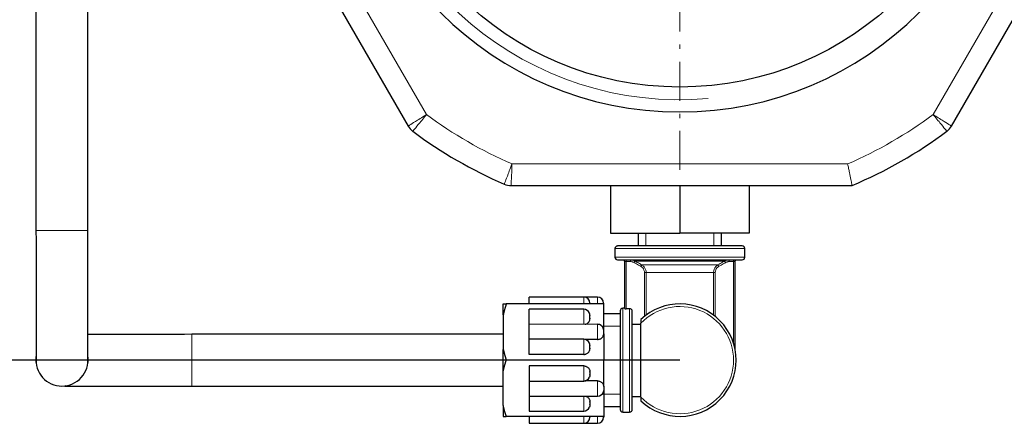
# Model space of a CAD drawing. Header units: millimetres. Extents: x 18 to 610, y -123 to 280.
# Tile 3 of 87: x 97 to 211, y 47 to 93. Entities that reach past the tile are written whole.
import ezdxf

# ---------------------------------------------------------------- set-up
doc = ezdxf.new("R2010")
doc.units = ezdxf.units.MM
doc.linetypes.add('CENTER', pattern=[8, 4.5, -1.5, 0.5, -1.5])
doc.linetypes.add('SOLID', pattern=[0])
doc.styles.add('Arial', font='Arial.ttf', dxfattribs={"height": 5})
doc.dimstyles.get("Standard").update_dxf_attribs({"dimtxt": 5, "dimasz": 5, "dimexe": 0.18, "dimexo": 0.0625, "dimgap": 0.09, "dimtad": 0, "dimtih": 1, "dimtoh": 1, "dimdec": 4, "dimzin": 0, "dimdsep": 46, "dimtxsty": 'Arial', "dimcen": 0.09, "dimadec": 0, "dimazin": 0, "dimtfac": 1, "dimtdec": 4, "dimtofl": 0, "dimtmove": 0, "dimatfit": 3, "dimfxl": 0, "dimtolj": 1, "dimtzin": 0, "dimarcsym": 0})

# ---------------------------------------------------------------- blocks, each defined once
blk = doc.blocks.new('*D12')
at = {"color": 0, "lineweight": -2}
for p, q in [((161.4, 270.39), (53.87, 270.39)), ((55.27, 59.09), (55.27, 265.39)), ((173.4, 54.09), (53.87, 54.09))]:
    blk.add_line(p, q, dxfattribs=at)
at = {"color": 0}
for points in [[(56.1, 265.39), (54.43, 265.39), (55.27, 270.39)], [(54.43, 59.09), (56.1, 59.09), (55.27, 54.09)]]:
    blk.add_solid(points, dxfattribs=at)
at = {"layer": 'Defpoints', "color": 0}
for p in [(55.27, 270.39), (161.4, 270.39), (173.4, 54.09)]:
    blk.add_point(p, dxfattribs=at)
at = {"color": 0, "lineweight": 9, "insert": (50.21, 162.24), "char_height": 5, "attachment_point": 5, "rotation": 90, "style": 'Arial'}
blk.add_mtext('\\A1;216.3', dxfattribs=at)
blk = doc.blocks.new('BlockOfCenters_4', base_point=(173.4, 121.79))
at = {"color": 6, "linetype": 'CENTER', "lineweight": 9}
for points in [[(173.4, 168.59), (173.4, 74.99)], [(220.2, 121.79), (126.6, 121.79)]]:
    blk.add_lwpolyline(points, dxfattribs=at)
blk = doc.blocks.new('BlockOfViews_6')
at = {"linetype": 'SOLID', "lineweight": 30}
for p, q in [((99, 206.39, 119.44), (99, 69.09, 119.48)), ((105, 69.09, 119.48), (105, 206.39, 119.48)), ((122.51, 114.92, 99.23), (142.01, 81.15, 99.23)), ((204.79, 81.15, 99.23), (224.28, 114.92, 99.23)), ((153.9, 74.29, 99.23), (193.3, 74.29, 99.23)), ((165.4, 74.29, 40.09), (165.4, 68.79, 40.09)), ((173.4, 74.29, 44.71), (173.4, 68.79, 44.71)), ((181.4, 74.29, 40.09), (181.4, 68.79, 40.09)), ((99, 69.09, 119.48), (99.01, 67.93, 119.71)), ((104.98, 67.93, 119.71), (105, 69.09, 119.48)), ((165.4, 68.79, 40.09), (173.4, 68.79, 44.71)), ((168.6, 68.79, 35.48), (168.6, 67.29, 35.48)), ((181.4, 68.79, 40.09), (173.4, 68.79, 44.71)), ((178.2, 67.29, 35.48), (178.2, 68.79, 35.48)), ((165.9, 66.99, 35.48), (165.9, 65.99, 35.48)), ((180.9, 65.99, 35.48), (180.9, 66.99, 35.48)), ((166.8, 65.69, 36.06), (166.85, 65.68, 36.08)), ((166.85, 65.68, 36.08), (166.93, 65.64, 36.07)), ((166.93, 65.64, 36.07), (166.98, 65.57, 36.06)), ((166.98, 65.57, 36.06), (167, 65.49, 36.04)), ((167, 65.49, 36.03), (167, 60.06, 36.03)), ((179.79, 65.49, 36.06), (179.81, 65.57, 36.06)), ((179.8, 55.22, 36.03), (179.8, 65.49, 36.03)), ((179.81, 65.57, 36.06), (179.87, 65.64, 36.07)), ((179.87, 65.64, 36.07), (179.95, 65.68, 36.08)), ((179.95, 65.68, 36.08), (180, 65.69, 36.06)), ((164.6, 60.59, 39.23), (153.35, 60.59, 39.23)), ((162.3, 61.39, 37.48), (156, 61.39, 37.48)), ((163.9, 61.39, 35.47), (162.3, 61.39, 35.47)), ((164.6, 57.53, 40.99), (164.6, 60.59, 39.23)), ((153, 59.34, 39.95), (153, 55.33, 42.26)), ((162.3, 59.97, 39.95), (156, 59.97, 39.88)), ((163, 59.26, 39.99), (163, 59.21, 40.02)), ((166.5, 59.44, 35.48), (164.6, 59.43, 35.53)), ((167, 60.09, 35.48), (166.8, 60.09, 35.48)), ((167.6, 60.04, 36.23), (167.2, 60.04, 36.23)), ((167.9, 59.72, 36.23), (167.9, 59.74, 36.23)), ((163.9, 58.24, 40.95), (156, 58.23, 40.88)), ((163, 58.95, 40.17), (163, 58.87, 40.22)), ((168.9, 58.22, 36.23), (167.9, 58.22, 36.23)), ((168.9, 49.82, 40.08), (168.9, 58.35, 40.08)), ((117, 57.08, 35.39), (116.16, 57.07, 35.78)), ((153, 57.08, 35.59), (117, 57.08, 35.54)), ((164.6, 57.14, 41.22), (164.6, 54.09, 42.98)), ((162.3, 56.5, 41.95), (156, 56.5, 41.88)), ((163.9, 56.49, 41.59), (162.42, 56.49, 41.59)), ((163, 55.8, 41.99), (163, 55.74, 42.02)), ((162.3, 54.76, 42.59), (156, 54.76, 42.59)), ((163, 55.48, 42.17), (163, 55.41, 42.22)), ((99.01, 54.39, 105.31), (99.03, 54.52, 104.48)), ((104.96, 54.54, 104.48), (104.98, 54.39, 105.31)), ((164.6, 54.09, 42.98), (153.35, 54.09, 42.98)), ((164.6, 51.03, 41.22), (164.6, 54.09, 42.98)), ((153, 48.83, 39.95), (153, 52.84, 42.26)), ((162.3, 53.42, 42.59), (156, 53.42, 42.59)), ((163, 52.69, 42.17), (163, 52.76, 42.22)), ((163, 52.37, 41.99), (163, 52.43, 42.02)), ((156, 51.67, 41.88), (162.3, 51.67, 41.95)), ((163.9, 51.68, 41.59), (162.42, 51.68, 41.59)), ((102.44, 51.12, 50.48), (102.32, 51.1, 49.36)), ((116.13, 51.1, 35.22), (117, 51.09, 35.48)), ((117, 51.09, 35.48), (153, 51.09, 35.48)), ((164.6, 50.64, 40.99), (164.6, 47.59, 39.23)), ((156, 49.94, 40.88), (163.9, 49.94, 40.95)), ((163, 49.22, 40.17), (163, 49.3, 40.22)), ((163, 48.91, 39.99), (163, 48.97, 40.02)), ((167.9, 49.89, 35.48), (168.9, 49.89, 35.48)), ((156, 48.2, 39.88), (162.3, 48.2, 39.95)), ((164.6, 48.74, 35.48), (166.5, 48.74, 35.48)), ((166.8, 48.09, 35.48), (167.6, 48.09, 35.48)), ((164.6, 47.59, 39.23), (153.35, 47.59, 39.23)), ((156, 46.79, 37.48), (162.3, 46.79, 37.48)), ((162.3, 46.79, 35.47), (163.9, 46.79, 35.47))]:
    blk.add_line(p, q, dxfattribs=at)
at = {"color": 196, "linetype": 'SOLID', "lineweight": 9}
for p, q in [((144.12, 82.49, 101.73), (124.73, 116.08, 101.73)), ((222.06, 116.08, 101.73), (202.67, 82.49, 101.73)), ((192.79, 76.79, 101.73), (154.01, 76.79, 101.73)), ((167.2, 60.04, 36.23), (167.2, 65.49, 36.23)), ((167.2, 65.49, 36.23), (167.71, 65.49, 36.23)), ((179.09, 65.49, 36.23), (179.6, 65.49, 36.23)), ((179.6, 65.49, 36.23), (179.6, 56.04, 36.23)), ((169.31, 64.24, 36.23), (169.31, 59.14, 36.23)), ((169.5, 59.29, 36.38), (169.5, 64.24, 36.38)), ((177.29, 64.24, 36.38), (177.29, 59.29, 36.38)), ((177.49, 59.14, 36.23), (177.49, 64.24, 36.23))]:
    blk.add_line(p, q, dxfattribs=at)
at = {"linetype": 'SOLID', "lineweight": 9}
for p, q in [((166.82, 83.35, -55.5), (166.82, 83.37, -55.5)), ((166.82, 83.35, 40.5), (166.82, 83.37, 40.5)), ((179.98, 83.35, -55.5), (179.98, 83.37, -55.5)), ((179.98, 83.35, 40.5), (179.98, 83.37, 40.5)), ((169.46, 68.79, 40.37), (169.46, 67.29, 40.37)), ((177.34, 68.79, 40.37), (177.34, 67.29, 40.37)), ((164.39, 58.02, 40.92), (166.5, 58.02, 40.92)), ((164.39, 50.15, 40.92), (166.5, 50.15, 40.92))]:
    blk.add_line(p, q, dxfattribs=at)
at = {"linetype": 'SOLID', "lineweight": 30}
for points in [[(99.01, 67.93, 119.71), (99.01, 66.78, 119.58), (99.01, 65.65, 119.36), (99.01, 64.53, 119.06), (99.01, 63.44, 118.67), (99.01, 62.38, 118.2), (99.01, 61.36, 117.66), (99.01, 60.39, 117.03), (99.01, 59.46, 116.34), (99.01, 58.59, 115.58), (99.01, 57.78, 114.75), (99.01, 57.04, 113.87), (99.01, 56.36, 112.93), (99.01, 55.76, 111.95), (99.01, 55.23, 110.92), (99.01, 54.79, 109.85), (99.01, 54.42, 108.75), (99.01, 54.14, 107.63), (99.01, 53.94, 106.49), (99.01, 53.83, 105.34), (99.01, 54.39, 105.31)], [(104.98, 54.39, 105.31), (104.98, 53.83, 105.34), (104.98, 53.94, 106.49), (104.98, 54.14, 107.63), (104.98, 54.42, 108.75), (104.98, 54.79, 109.85), (104.98, 55.23, 110.92), (104.98, 55.76, 111.95), (104.98, 56.36, 112.93), (104.98, 57.04, 113.87), (104.98, 57.78, 114.75), (104.98, 58.59, 115.58), (104.98, 59.46, 116.34), (104.98, 60.39, 117.03), (104.98, 61.36, 117.66), (104.98, 62.38, 118.2), (104.98, 63.44, 118.67), (104.98, 64.53, 119.06), (104.98, 65.65, 119.36), (104.98, 66.78, 119.58), (104.98, 67.93, 119.71)], [(116.16, 57.07, 35.78), (115.05, 57.07, 35.88), (113.95, 57.07, 36.07), (112.87, 57.07, 36.34), (111.82, 57.07, 36.69), (110.79, 57.07, 37.12), (109.8, 57.07, 37.63), (108.85, 57.07, 38.21), (107.94, 57.07, 38.87), (107.09, 57.07, 39.58), (106.3, 57.07, 40.36), (105.56, 57.07, 41.2), (104.98, 57.07, 41.97)], [(102.32, 51.1, 49.36), (102.44, 51.1, 48.25), (102.65, 51.1, 47.16), (102.94, 51.1, 46.08), (103.32, 51.1, 45.03), (103.77, 51.1, 44.02), (104.29, 51.1, 43.03), (104.89, 51.1, 42.09), (105.56, 51.1, 41.2), (106.3, 51.1, 40.36), (107.09, 51.1, 39.58), (107.94, 51.1, 38.87), (108.85, 51.1, 38.21), (109.8, 51.1, 37.63), (110.79, 51.1, 37.12), (111.82, 51.1, 36.69), (112.87, 51.1, 36.34), (113.95, 51.1, 36.07), (115.05, 51.1, 35.88), (116.16, 51.1, 35.78)]]:
    blk.add_polyline3d(points, dxfattribs=at)
at = {"linetype": 'SOLID', "lineweight": 30, "extrusion": (0, 0, -1)}
blk.add_circle((-173.4, 121.79, -101.73), 39, dxfattribs=at)
at = {"linetype": 'SOLID', "lineweight": 30}
blk.add_circle((173.4, 121.79, 99.23), 36.12, dxfattribs=at)
at = {"linetype": 'SOLID', "lineweight": 9, "extrusion": (0, 0, -1)}
blk.add_arc((-173.4, 121.79, -99.23), 37.59, 265, 175, dxfattribs=at)
at = {"color": 196, "linetype": 'SOLID', "lineweight": 9, "extrusion": (0, 0, -1)}
for centre, radius, start, end in [((-173.4, 121.79, -101.73), 49, 293.3114, 306.6886), ((-173.4, 121.79, -101.73), 49, 233.3114, 246.6886), ((-173.4, 54.09, -40.08), 6.2, 43.464, 316.536)]:
    blk.add_arc(centre, radius, start, end, dxfattribs=at)
at = {"linetype": 'SOLID', "lineweight": 30}
for centre, radius, start, end in [((143.74, 82.15, 99.23), 2, 210, 233.1918), ((203.05, 82.15, 99.23), 2, 306.8082, 330), ((173.4, 121.79, 99.23), 51.5, 233.1918, 246.8082), ((173.4, 121.79, 99.23), 51.5, 292.7309, 306.8082), ((153.9, 76.29, 99.23), 2, 246.8082, 270), ((166.21, 66.97, 35.48), 0.316, 92.7553, 177.2433), ((180.6, 66.99, 35.48), 0.3, 0.0009, 89.9976), ((166.22, 66.01, 35.48), 0.328, 184.739, 265.261), ((180, 65.49, 36.03), 0.2, 177.5891, 180), ((180, 65.49, 36.03), 0.2, 150.8186, 158.4365), ((180, 65.49, 36.03), 0.2, 126.1651, 133.1386), ((180, 65.49, 36.03), 0.2, 100.9141, 105.7728), ((180, 65.49, 36.03), 0.2, 90, 92.2315), ((180.6, 65.99, 35.48), 0.3, 270.0004, 0.0025), ((162.3, 60.69, 37.48), 0.7, 360, 89.9997), ((163.89, 60.68, 35.47), 0.706, 0.4735, 89.5278), ((173.4, 54.09, 39.78), 6.5, 226.1869, 133.8131), ((162.29, 59.27, 39.85), 0.701, 19.9742, 89.7555), ((166.81, 59.77, 35.48), 0.314, 92.4592, 177.5408), ((163.89, 57.53, 40.85), 0.701, 19.9743, 89.7567), ((162.29, 55.8, 41.85), 0.701, 19.9739, 89.7562), ((102, 54.09, 104.48), 3, 173.6268, 270), ((102, 54.09, 104.48), 3, 270, 6.4711), ((162.29, 52.37, 41.95), 0.701, 270.2438, 340.026), ((163.89, 50.64, 40.95), 0.701, 270.2432, 340.0258), ((162.29, 48.9, 39.95), 0.701, 270.2445, 340.0258), ((166.8, 48.39, 35.48), 0.3, 179.9974, 270.0026), ((167.6, 48.39, 35.48), 0.3, 270.0003, 0.0026), ((162.3, 47.49, 37.48), 0.7, 270.0003, 0), ((163.89, 47.49, 35.47), 0.706, 270.4717, 359.5271)]:
    blk.add_arc(centre, radius, start, end, dxfattribs=at)
at = {"color": 196, "linetype": 'SOLID', "lineweight": 9, "extrusion": (1.18424e-16, 1, 0)}
for start, end in [(0, 90), (90, 180)]:
    blk.add_arc((-102, 119.48, 69.09), 3, start, end, dxfattribs=at)
at = {"linetype": 'SOLID', "lineweight": 30, "extrusion": (0, -1, 0)}
blk.add_arc((173.4, 35.48, -67.29), 7.2, 0, 180, dxfattribs=at)
at = {"color": 196, "linetype": 'SOLID', "lineweight": 9, "extrusion": (-2.61361e-16, 1, 0)}
blk.add_arc((-173.4, 35.48, 66.99), 7.5, 0, 180, dxfattribs=at)
at = {"color": 196, "linetype": 'SOLID', "lineweight": 9, "extrusion": (2.61361e-16, -1, 0)}
blk.add_arc((173.4, 35.48, -65.99), 7.5, 0, 180, dxfattribs=at)
at = {"linetype": 'SOLID', "lineweight": 30, "extrusion": (-4.44089e-16, 1, 0)}
blk.add_arc((-173.4, 35.48, 65.69), 7.2, 0, 180, dxfattribs=at)
at = {"linetype": 'SOLID', "lineweight": 30, "extrusion": (0, 0, -1)}
for start, end in [(90, 92.4816), (101.5212, 105.7836), (126.0694, 132.8882), (150.8, 157.9248), (178.8598, 180)]:
    blk.add_arc((-166.8, 65.49, -36.03), 0.2, start, end, dxfattribs=at)
at = {"color": 196, "linetype": 'SOLID', "lineweight": 9, "extrusion": (1.53134e-16, 1, 0)}
blk.add_arc((-167.2, 36.03, 65.49), 0.2, 0, 90, dxfattribs=at)
at = {"color": 196, "linetype": 'SOLID', "lineweight": 9, "extrusion": (-1, 0, 0)}
for centre, radius, start, end in [((-65.49, 36.43, -167.2), 0.2, 180, 270), ((-65.49, 36.43, -167.71), 0.2, 180, 270), ((-65.49, 36.43, -179.09), 0.2, 180, 270), ((-65.49, 36.43, -179.6), 0.2, 180, 270), ((-60.39, 35.48, -163.9), 1, 101.537, 180.1435), ((-52.67, 41.93, -162.3), 1, 0.9375, 138.463), ((-50.94, 40.93, -163.9), 1, 0.9375, 138.463), ((-49.2, 39.93, -162.3), 1, 0.9375, 137.1051), ((-47.79, 37.48, -162.3), 1, 0, 78.463)]:
    blk.add_arc(centre, radius, start, end, dxfattribs=at)
at = {"color": 196, "linetype": 'SOLID', "lineweight": 9, "extrusion": (-0.869436, 0.494046, 0)}
blk.add_arc((-139.9, 36.43, -113.86), 0.2, 185.0766, 270, dxfattribs=at)
at = {"color": 196, "linetype": 'SOLID', "lineweight": 9, "extrusion": (-3.37201e-16, 1, -5.30734e-32)}
blk.add_arc((-173.4, 35.48, 65.55), 5.27, 10.1937, 169.8063, dxfattribs=at)
at = {"color": 196, "linetype": 'SOLID', "lineweight": 9, "extrusion": (-0.87068, 0.49185, 0)}
blk.add_arc((-139.61, 36.43, -115.12), 0.2, 185.927, 270, dxfattribs=at)
at = {"color": 196, "linetype": 'SOLID', "lineweight": 9, "extrusion": (4.44089e-16, -1, 0)}
blk.add_arc((173.4, 35.48, -65.11), 4.5, 11.9186, 168.0814, dxfattribs=at)
at = {"color": 196, "linetype": 'SOLID', "lineweight": 9, "extrusion": (-0.87068, -0.49185, -1.09213e-15)}
blk.add_arc((30.96, 36.43, -186.83), 0.2, 185.927, 270, dxfattribs=at)
at = {"color": 196, "linetype": 'SOLID', "lineweight": 9, "extrusion": (-0.869436, -0.494046, 1.097e-15)}
blk.add_arc((31.43, 36.43, -187.65), 0.2, 185.0766, 270, dxfattribs=at)
at = {"color": 196, "linetype": 'SOLID', "lineweight": 9, "extrusion": (-1.53134e-16, 1, 0)}
blk.add_arc((-179.6, 36.03, 65.49), 0.2, 90, 180, dxfattribs=at)
at = {"color": 196, "linetype": 'SOLID', "lineweight": 9, "extrusion": (0, 1, 0)}
blk.add_arc((-169.31, 36.43, 64.24), 0.2, 193.0729, 270, dxfattribs=at)
at = {"color": 196, "linetype": 'SOLID', "lineweight": 9, "extrusion": (-4.44089e-16, 1, 0)}
blk.add_arc((-173.4, 35.48, 64.24), 4, 13.0729, 166.9271, dxfattribs=at)
at = {"color": 196, "linetype": 'SOLID', "lineweight": 9, "extrusion": (4.55905e-15, -1, 0)}
blk.add_arc((177.49, 36.43, -64.24), 0.2, 193.0729, 270, dxfattribs=at)
at = {"linetype": 'SOLID', "lineweight": 30, "extrusion": (-1, 0, 0)}
for centre, radius, start, end in [((-54.09, 35.48, -153), 6.9, 139.6049, 160.3951), ((-60.39, 37.48, -156), 1, 101.537, 180), ((-60.39, 37.48, -163), 0.3, 131.8103, 196.875), ((-60.39, 35.48, -164.6), 0.3, 146.3935, 197.0185), ((-58.97, 39.93, -156), 1, 42.7663, 182.7704), ((-58.97, 39.93, -163), 0.3, 71.8103, 168.1897), ((-54.09, 35.48, -167.9), 5.7, 358.5, 172.4392), ((-57.24, 40.93, -156), 1, 42.7663, 182.7704), ((-57.24, 40.93, -164.6), 0.3, 71.8103, 168.1897), ((-55.5, 41.93, -156), 1, 41.537, 182.7704), ((-55.5, 41.93, -163), 0.3, 71.8103, 168.1897), ((-54.09, 35.48, -153), 6.9, 79.6049, 100.3951)]:
    blk.add_arc(centre, radius, start, end, dxfattribs=at)
at = {"color": 196, "linetype": 'SOLID', "lineweight": 9, "extrusion": (1, 0, 0)}
for centre, start, end in [((60.39, 37.48, 162.3), 0, 78.463), ((58.97, 39.93, 162.3), 0.9375, 137.1051), ((57.24, 40.93, 163.9), 0.9375, 138.463), ((55.5, 41.93, 162.3), 0.9375, 138.463), ((47.79, 35.48, 163.9), 101.537, 180.1435)]:
    blk.add_arc(centre, 1, start, end, dxfattribs=at)
at = {"linetype": 'SOLID', "lineweight": 30, "extrusion": (1, 1.36643e-15, 0)}
for start, end in [(358.4746, 180), (180, 181.5254)]:
    blk.add_arc((54.09, 35.48, 166.5), 5.7, start, end, dxfattribs=at)
at = {"color": 196, "linetype": 'SOLID', "lineweight": 9, "extrusion": (-1, -1.4803e-16, 0)}
blk.add_arc((-54.09, 35.48, -166.8), 6, 0, 180, dxfattribs=at)
at = {"color": 196, "linetype": 'SOLID', "lineweight": 9, "extrusion": (1, 1.4803e-16, 0)}
blk.add_arc((54.09, 35.48, 167.6), 6, 7.1808, 180, dxfattribs=at)
at = {"color": 196, "linetype": 'SOLID', "lineweight": 9, "extrusion": (-1, 1.18424e-16, 2.58386e-16)}
blk.add_arc((-54.09, 35.48, -117), 3, 0, 178.7781, dxfattribs=at)
at = {"linetype": 'SOLID', "lineweight": 30, "extrusion": (1, 0, 0)}
for centre, radius, start, end in [((52.67, 41.93, 156), 1, 41.537, 182.7704), ((52.67, 41.93, 163), 0.3, 71.8103, 168.1897), ((50.94, 40.93, 156), 1, 42.7663, 182.7704), ((50.94, 40.93, 164.6), 0.3, 71.8103, 168.1897), ((49.2, 39.93, 156), 1, 42.7663, 182.7704), ((49.2, 39.93, 163), 0.3, 71.8103, 168.1897), ((54.09, 35.48, 153), 6.9, 139.6049, 160.3951), ((47.79, 37.48, 156), 1, 101.537, 180), ((47.79, 37.48, 163), 0.3, 131.8103, 196.875), ((47.79, 35.48, 164.6), 0.3, 146.3935, 197.0185)]:
    blk.add_arc(centre, radius, start, end, dxfattribs=at)
at = {"color": 196, "linetype": 'SOLID', "lineweight": 9}
for points, knots in [([(144.12, 82.49, 101.73), (143.98, 82.4, 101.73), (143.84, 82.32, 101.71), (143.49, 82.09, 101.62), (143.27, 81.95, 101.53), (142.76, 81.63, 101.19), (142.49, 81.46, 100.88), (142.11, 81.22, 100.12), (142.01, 81.15, 99.67), (142.01, 81.15, 99.23)], [-0.0021548, -0.0021548, -0.0021548, -0.0021548, 0.0990844, 0.0990844, 0.2610671, 0.2610671, 0.5202395, 0.5202395, 0.7875109, 0.7875109, 0.7875109, 0.7875109]), ([(142.54, 80.55, 99.23), (142.54, 80.55, 99.67), (142.62, 80.65, 100.12), (142.9, 81, 100.88), (143.11, 81.24, 101.19), (143.49, 81.71, 101.53), (143.65, 81.91, 101.62), (143.91, 82.24, 101.71), (144.02, 82.36, 101.73), (144.12, 82.49, 101.73)], [-0.7875109, -0.7875109, -0.7875109, -0.7875109, -0.5202395, -0.5202395, -0.2610671, -0.2610671, -0.0990844, -0.0990844, 0.0021548, 0.0021548, 0.0021548, 0.0021548]), ([(204.79, 81.15, 99.23), (204.79, 81.15, 99.67), (204.68, 81.22, 100.12), (204.3, 81.46, 100.88), (204.03, 81.63, 101.19), (203.52, 81.95, 101.53), (203.31, 82.09, 101.62), (202.95, 82.32, 101.71), (202.81, 82.4, 101.73), (202.67, 82.49, 101.73)], [0, 0, 0, 0, 0.267271, 0.267271, 0.5264428, 0.5264428, 0.6884252, 0.6884252, 0.7896642, 0.7896642, 0.7896642, 0.7896642]), ([(202.67, 82.49, 101.73), (202.78, 82.36, 101.73), (202.88, 82.24, 101.71), (203.15, 81.91, 101.62), (203.31, 81.71, 101.53), (203.69, 81.24, 101.19), (203.89, 81, 100.88), (204.18, 80.65, 100.12), (204.25, 80.55, 99.67), (204.25, 80.55, 99.23)], [-0.7896642, -0.7896642, -0.7896642, -0.7896642, -0.6884252, -0.6884252, -0.5264428, -0.5264428, -0.267271, -0.267271, 0, 0, 0, 0]), ([(154.01, 76.79, 101.73), (153.95, 76.63, 101.73), (153.89, 76.48, 101.71), (153.74, 76.08, 101.62), (153.65, 75.85, 101.53), (153.43, 75.28, 101.19), (153.32, 74.98, 100.88), (153.16, 74.56, 100.12), (153.12, 74.45, 99.67), (153.12, 74.45, 99.23)], [-0.7896767, -0.7896767, -0.7896767, -0.7896767, -0.6884361, -0.6884361, -0.5264511, -0.5264511, -0.2672752, -0.2672752, 0, 0, 0, 0]), ([(153.9, 74.29, 99.23), (153.9, 74.29, 99.67), (153.91, 74.41, 100.12), (153.93, 74.86, 100.88), (153.94, 75.18, 101.19), (153.97, 75.78, 101.53), (153.98, 76.03, 101.62), (153.99, 76.45, 101.71), (154, 76.62, 101.73), (154.01, 76.79, 101.73)], [0, 0, 0, 0, 0.2672752, 0.2672752, 0.5264511, 0.5264511, 0.6884361, 0.6884361, 0.7896767, 0.7896767, 0.7896767, 0.7896767]), ([(193.3, 74.29, 99.23), (193.3, 74.29, 99.54), (193.28, 74.35, 99.86), (193.24, 74.59, 100.46), (193.2, 74.76, 100.73), (193.11, 75.21, 101.19), (193.06, 75.48, 101.38), (192.96, 75.93, 101.58), (192.93, 76.1, 101.63), (192.86, 76.44, 101.71), (192.82, 76.61, 101.72), (192.79, 76.78, 101.73), (192.79, 76.78, 101.73), (192.79, 76.79, 101.73)], [-3.975592, -3.975592, -3.975592, -3.975592, -3.016234, -3.016234, -2.0471, -2.0471, -1.057992, -1.057992, -0.529479, -0.529479, 0, 0, 0.00361, 0.00361, 0.00361, 0.00361]), ([(168.21, 65.55, 36.41), (168.19, 65.56, 36.41), (168.17, 65.57, 36.41), (168.12, 65.6, 36.41), (168.09, 65.61, 36.41), (168, 65.64, 36.42), (167.94, 65.66, 36.42), (167.83, 65.68, 36.42), (167.77, 65.69, 36.42), (167.71, 65.69, 36.43)], [0, 0, 0, 0, 0.0542814, 0.0542814, 0.1411317, 0.1411317, 0.2800922, 0.2800922, 0.4233952, 0.4233952, 0.4233952, 0.4233952]), ([(167.71, 65.49, 36.23), (167.76, 65.49, 36.23), (167.8, 65.48, 36.23), (167.9, 65.47, 36.23), (167.94, 65.45, 36.23), (168.01, 65.43, 36.23), (168.04, 65.42, 36.23), (168.08, 65.4, 36.23), (168.1, 65.39, 36.23), (168.11, 65.38, 36.23)], [-0.4233952, -0.4233952, -0.4233952, -0.4233952, -0.2800922, -0.2800922, -0.1411317, -0.1411317, -0.0542814, -0.0542814, 0, 0, 0, 0]), ([(168.11, 65.38, 36.23), (168.2, 65.33, 36.23), (168.29, 65.28, 36.23), (168.46, 65.18, 36.23), (168.55, 65.13, 36.23), (168.69, 65.05, 36.23), (168.74, 65.02, 36.23), (168.83, 64.97, 36.23), (168.86, 64.95, 36.23), (168.9, 64.94, 36.23)], [0, 0, 0, 0, 0.3043719, 0.3043719, 0.5995205, 0.5995205, 0.7839883, 0.7839883, 0.8992807, 0.8992807, 0.8992807, 0.8992807]), ([(168.99, 65.11, 36.4), (168.96, 65.13, 36.4), (168.93, 65.15, 36.4), (168.84, 65.2, 36.41), (168.79, 65.23, 36.41), (168.65, 65.3, 36.41), (168.56, 65.35, 36.41), (168.39, 65.45, 36.41), (168.3, 65.5, 36.41), (168.21, 65.55, 36.41)], [-0.8992807, -0.8992807, -0.8992807, -0.8992807, -0.7839883, -0.7839883, -0.5995205, -0.5995205, -0.3043719, -0.3043719, 0, 0, 0, 0]), ([(168.9, 64.94, 36.23), (168.98, 64.89, 36.23), (169.05, 64.83, 36.23), (169.18, 64.68, 36.23), (169.22, 64.6, 36.23), (169.28, 64.46, 36.23), (169.29, 64.41, 36.23), (169.3, 64.31, 36.23), (169.31, 64.28, 36.23), (169.31, 64.24, 36.23)], [-0.8392301, -0.8392301, -0.8392301, -0.8392301, -0.555183, -0.555183, -0.2797434, -0.2797434, -0.1075936, -0.1075936, 0, 0, 0, 0]), ([(169.5, 64.24, 36.38), (169.5, 64.29, 36.38), (169.5, 64.33, 36.38), (169.48, 64.45, 36.38), (169.46, 64.52, 36.38), (169.4, 64.69, 36.39), (169.34, 64.8, 36.39), (169.19, 64.97, 36.4), (169.1, 65.05, 36.4), (168.99, 65.11, 36.4)], [0, 0, 0, 0, 0.1075936, 0.1075936, 0.2797434, 0.2797434, 0.555183, 0.555183, 0.8392301, 0.8392301, 0.8392301, 0.8392301]), ([(177.8, 65.11, 36.4), (177.76, 65.09, 36.4), (177.72, 65.06, 36.4), (177.63, 64.99, 36.4), (177.58, 64.94, 36.39), (177.46, 64.8, 36.39), (177.4, 64.7, 36.39), (177.32, 64.48, 36.38), (177.29, 64.36, 36.38), (177.29, 64.24, 36.38)], [0, 0, 0, 0, 0.1075862, 0.1075862, 0.2797241, 0.2797241, 0.5551447, 0.5551447, 0.8391722, 0.8391722, 0.8391722, 0.8391722]), ([(177.49, 64.24, 36.23), (177.49, 64.34, 36.23), (177.51, 64.43, 36.23), (177.57, 64.61, 36.23), (177.62, 64.69, 36.23), (177.72, 64.8, 36.23), (177.76, 64.84, 36.23), (177.84, 64.9, 36.23), (177.87, 64.92, 36.23), (177.9, 64.94, 36.23)], [-0.8391722, -0.8391722, -0.8391722, -0.8391722, -0.5551447, -0.5551447, -0.2797241, -0.2797241, -0.1075862, -0.1075862, 0, 0, 0, 0]), ([(178.58, 65.55, 36.41), (178.55, 65.53, 36.41), (178.52, 65.51, 36.41), (178.43, 65.46, 36.41), (178.38, 65.43, 36.41), (178.24, 65.36, 36.41), (178.15, 65.31, 36.41), (177.98, 65.21, 36.41), (177.89, 65.16, 36.4), (177.8, 65.11, 36.4)], [-0.8992807, -0.8992807, -0.8992807, -0.8992807, -0.7839883, -0.7839883, -0.5995205, -0.5995205, -0.3043719, -0.3043719, 0, 0, 0, 0]), ([(177.9, 64.94, 36.23), (177.99, 64.98, 36.23), (178.07, 65.03, 36.23), (178.25, 65.13, 36.23), (178.33, 65.18, 36.23), (178.47, 65.26, 36.23), (178.53, 65.29, 36.23), (178.61, 65.34, 36.23), (178.65, 65.36, 36.23), (178.68, 65.38, 36.23)], [0, 0, 0, 0, 0.3043719, 0.3043719, 0.5995205, 0.5995205, 0.7839883, 0.7839883, 0.8992807, 0.8992807, 0.8992807, 0.8992807]), ([(179.09, 65.69, 36.43), (179.06, 65.69, 36.42), (179.04, 65.68, 36.42), (178.98, 65.68, 36.42), (178.95, 65.68, 36.42), (178.85, 65.66, 36.42), (178.8, 65.65, 36.42), (178.69, 65.61, 36.41), (178.63, 65.58, 36.41), (178.58, 65.55, 36.41)], [0, 0, 0, 0, 0.0542814, 0.0542814, 0.1411317, 0.1411317, 0.2800922, 0.2800922, 0.4233952, 0.4233952, 0.4233952, 0.4233952]), ([(178.68, 65.38, 36.23), (178.72, 65.4, 36.23), (178.77, 65.42, 36.23), (178.86, 65.45, 36.23), (178.9, 65.47, 36.23), (178.97, 65.48, 36.23), (179, 65.48, 36.23), (179.05, 65.49, 36.23), (179.07, 65.49, 36.23), (179.09, 65.49, 36.23)], [-0.4233952, -0.4233952, -0.4233952, -0.4233952, -0.2800922, -0.2800922, -0.1411317, -0.1411317, -0.0542814, -0.0542814, 0, 0, 0, 0])]:
    blk.add_open_spline(points, degree=3, knots=knots, dxfattribs=at)
at = {"linetype": 'SOLID', "lineweight": 30}
for points, weights in [([(153, 60.59, 37.79), (153.13, 60.59, 38.48), (153.35, 60.59, 39.23)], [1, 1.01542290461, 1.0208149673]), ([(153.35, 60.59, 39.23), (153.13, 59.94, 39.6), (153, 59.34, 39.95)], [1.0208149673, 1.01542290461, 1]), ([(153, 55.33, 42.26), (153.13, 54.73, 42.61), (153.35, 54.09, 42.98)], [1, 1.01542290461, 1.0208149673]), ([(153, 52.84, 42.26), (153.13, 53.44, 42.61), (153.35, 54.09, 42.98)], [1, 1.01542290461, 1.0208149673]), ([(153.35, 47.59, 39.23), (153.13, 48.23, 39.6), (153, 48.83, 39.95)], [1.0208149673, 1.01542290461, 1]), ([(153, 47.59, 37.79), (153.13, 47.59, 38.48), (153.35, 47.59, 39.23)], [1, 1.01542290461, 1.0208149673])]:
    blk.add_rational_spline(points, weights, degree=2, dxfattribs=at)
for points, knots in [([(163, 59.26, 39.99), (163, 59.27, 39.99), (163, 59.28, 39.98), (162.99, 59.37, 39.93), (162.98, 59.44, 39.89), (162.95, 59.52, 39.84), (162.94, 59.53, 39.84), (162.94, 59.54, 39.83)], [-4.9817117, -4.9817117, -4.9817117, -4.9817117, -4.9497073, -4.9497073, -4.7062867, -4.7062867, -4.6716641, -4.6716641, -4.6716641, -4.6716641]), ([(167, 60.06, 36.03), (167, 60.06, 36.05), (167, 60.06, 36.08), (167.02, 60.05, 36.13), (167.04, 60.05, 36.15), (167.07, 60.04, 36.18), (167.1, 60.04, 36.2), (167.15, 60.04, 36.22), (167.17, 60.04, 36.23), (167.2, 60.04, 36.23)], [-0.9062347, -0.9062347, -0.9062347, -0.9062347, -0.8304652, -0.8304652, -0.7546956, -0.7546956, -0.6793595, -0.6793595, -0.6040235, -0.6040235, -0.6040235, -0.6040235]), ([(167.9, 59.74, 36.23), (167.9, 59.77, 36.23), (167.89, 59.82, 36.23), (167.86, 59.89, 36.23), (167.84, 59.92, 36.23), (167.78, 59.98, 36.23), (167.75, 60, 36.23), (167.68, 60.03, 36.23), (167.63, 60.04, 36.23), (167.6, 60.04, 36.23)], [-0.4461547, -0.4461547, -0.4461547, -0.4461547, -0.3338203, -0.3338203, -0.2220152, -0.2220152, -0.1107839, -0.1107839, 0, 0, 0, 0]), ([(162.46, 58.24, 40.58), (162.5, 58.24, 40.58), (162.55, 58.26, 40.57), (162.63, 58.29, 40.55), (162.68, 58.32, 40.54), (162.76, 58.37, 40.51), (162.8, 58.4, 40.49), (162.85, 58.46, 40.45), (162.88, 58.49, 40.44), (162.92, 58.56, 40.4), (162.94, 58.59, 40.38), (162.98, 58.69, 40.32), (162.99, 58.77, 40.28), (163, 58.85, 40.23), (163, 58.86, 40.22), (163, 58.87, 40.22)], [-1.1481497, -1.1481497, -1.1481497, -1.1481497, -1.015145, -1.015145, -0.8717609, -0.8717609, -0.7283768, -0.7283768, -0.607609, -0.607609, -0.4868412, -0.4868412, -0.2434206, -0.2434206, -0.2114162, -0.2114162, -0.2114162, -0.2114162]), ([(168.9, 58.78, 39.78), (168.9, 58.78, 39.81), (168.9, 58.77, 39.85), (168.9, 58.73, 39.91), (168.9, 58.7, 39.95), (168.9, 58.64, 40), (168.9, 58.58, 40.03), (168.9, 58.48, 40.06), (168.9, 58.41, 40.08), (168.9, 58.35, 40.08)], [2.2020352, 2.2020352, 2.2020352, 2.2020352, 2.3012634, 2.3012634, 2.4193213, 2.4193213, 2.5655716, 2.5655716, 2.7440395, 2.7440395, 2.7440395, 2.7440395]), ([(163.9, 56.49, 41.59), (163.94, 56.49, 41.59), (164, 56.49, 41.59), (164.1, 56.51, 41.58), (164.15, 56.53, 41.57), (164.23, 56.56, 41.55), (164.28, 56.58, 41.54), (164.36, 56.64, 41.51), (164.4, 56.67, 41.49), (164.45, 56.73, 41.45), (164.48, 56.76, 41.44), (164.52, 56.83, 41.4), (164.54, 56.86, 41.38), (164.58, 56.96, 41.32), (164.59, 57.04, 41.28), (164.6, 57.12, 41.23), (164.6, 57.13, 41.22), (164.6, 57.14, 41.22)], [-3.894846, -3.894846, -3.894846, -3.894846, -3.753277, -3.753277, -3.611709, -3.611709, -3.468325, -3.468325, -3.324941, -3.324941, -3.204173, -3.204173, -3.083405, -3.083405, -2.839985, -2.839985, -2.80798, -2.80798, -2.80798, -2.80798]), ([(164.6, 57.53, 40.99), (164.6, 57.54, 40.99), (164.6, 57.55, 40.98), (164.59, 57.64, 40.93), (164.58, 57.71, 40.89), (164.55, 57.79, 40.84), (164.54, 57.8, 40.84), (164.54, 57.81, 40.83)], [-2.385148, -2.385148, -2.385148, -2.385148, -2.3531434, -2.3531434, -2.1097227, -2.1097227, -2.0751004, -2.0751004, -2.0751004, -2.0751004]), ([(163, 55.8, 41.99), (163, 55.81, 41.99), (163, 55.82, 41.98), (162.99, 55.9, 41.93), (162.98, 55.98, 41.89), (162.95, 56.05, 41.84), (162.94, 56.06, 41.84), (162.94, 56.07, 41.83)], [-4.9817118, -4.9817118, -4.9817118, -4.9817118, -4.9497073, -4.9497073, -4.7062867, -4.7062867, -4.6716642, -4.6716642, -4.6716642, -4.6716642]), ([(162.3, 54.76, 42.59), (162.34, 54.76, 42.59), (162.4, 54.76, 42.59), (162.5, 54.78, 42.58), (162.55, 54.79, 42.57), (162.63, 54.83, 42.55), (162.68, 54.85, 42.54), (162.76, 54.91, 42.51), (162.8, 54.94, 42.49), (162.85, 55, 42.45), (162.88, 55.03, 42.44), (162.92, 55.09, 42.4), (162.94, 55.13, 42.38), (162.98, 55.23, 42.32), (162.99, 55.3, 42.28), (163, 55.39, 42.23), (163, 55.4, 42.22), (163, 55.41, 42.22)], [-1.298282, -1.298282, -1.298282, -1.298282, -1.156714, -1.156714, -1.015145, -1.015145, -0.871761, -0.871761, -0.728377, -0.728377, -0.607609, -0.607609, -0.486841, -0.486841, -0.243421, -0.243421, -0.211416, -0.211416, -0.211416, -0.211416]), ([(162.3, 53.42, 42.59), (162.34, 53.42, 42.59), (162.4, 53.41, 42.59), (162.5, 53.39, 42.58), (162.55, 53.38, 42.57), (162.63, 53.34, 42.55), (162.68, 53.32, 42.54), (162.76, 53.26, 42.51), (162.8, 53.23, 42.49), (162.85, 53.17, 42.45), (162.88, 53.14, 42.44), (162.92, 53.08, 42.4), (162.94, 53.04, 42.38), (162.98, 52.94, 42.32), (162.99, 52.87, 42.28), (163, 52.78, 42.23), (163, 52.77, 42.22), (163, 52.76, 42.22)], [-1.298282, -1.298282, -1.298282, -1.298282, -1.156714, -1.156714, -1.015145, -1.015145, -0.871761, -0.871761, -0.728377, -0.728377, -0.607609, -0.607609, -0.486841, -0.486841, -0.243421, -0.243421, -0.211416, -0.211416, -0.211416, -0.211416]), ([(163, 52.37, 41.99), (163, 52.36, 41.99), (163, 52.35, 41.98), (162.99, 52.27, 41.93), (162.98, 52.19, 41.89), (162.95, 52.12, 41.84), (162.94, 52.11, 41.84), (162.94, 52.1, 41.83)], [-4.9817118, -4.9817118, -4.9817118, -4.9817118, -4.9497073, -4.9497073, -4.7062867, -4.7062867, -4.6716642, -4.6716642, -4.6716642, -4.6716642]), ([(163.9, 51.68, 41.59), (163.94, 51.68, 41.59), (164, 51.68, 41.59), (164.1, 51.66, 41.58), (164.15, 51.65, 41.57), (164.23, 51.61, 41.55), (164.28, 51.59, 41.54), (164.36, 51.53, 41.51), (164.4, 51.5, 41.49), (164.45, 51.44, 41.45), (164.48, 51.41, 41.44), (164.52, 51.34, 41.4), (164.54, 51.31, 41.38), (164.58, 51.21, 41.32), (164.59, 51.14, 41.28), (164.6, 51.05, 41.23), (164.6, 51.04, 41.22), (164.6, 51.03, 41.22)], [-3.894846, -3.894846, -3.894846, -3.894846, -3.753277, -3.753277, -3.611709, -3.611709, -3.468325, -3.468325, -3.324941, -3.324941, -3.204173, -3.204173, -3.083405, -3.083405, -2.839985, -2.839985, -2.80798, -2.80798, -2.80798, -2.80798]), ([(164.6, 50.64, 40.99), (164.6, 50.63, 40.99), (164.6, 50.62, 40.98), (164.59, 50.54, 40.93), (164.58, 50.46, 40.89), (164.55, 50.38, 40.84), (164.54, 50.38, 40.84), (164.54, 50.37, 40.83)], [-2.385148, -2.385148, -2.385148, -2.385148, -2.3531434, -2.3531434, -2.1097227, -2.1097227, -2.0751004, -2.0751004, -2.0751004, -2.0751004]), ([(162.46, 49.94, 40.58), (162.5, 49.93, 40.58), (162.55, 49.91, 40.57), (162.63, 49.88, 40.55), (162.68, 49.86, 40.54), (162.76, 49.8, 40.51), (162.8, 49.77, 40.49), (162.85, 49.71, 40.45), (162.88, 49.68, 40.44), (162.92, 49.61, 40.4), (162.94, 49.58, 40.38), (162.98, 49.48, 40.32), (162.99, 49.4, 40.28), (163, 49.32, 40.23), (163, 49.31, 40.22), (163, 49.3, 40.22)], [-1.1481497, -1.1481497, -1.1481497, -1.1481497, -1.015145, -1.015145, -0.8717609, -0.8717609, -0.7283768, -0.7283768, -0.607609, -0.607609, -0.4868412, -0.4868412, -0.2434206, -0.2434206, -0.2114162, -0.2114162, -0.2114162, -0.2114162]), ([(168.9, 49.82, 40.08), (168.9, 49.76, 40.08), (168.9, 49.69, 40.06), (168.9, 49.59, 40.03), (168.9, 49.54, 40), (168.9, 49.47, 39.95), (168.9, 49.44, 39.91), (168.9, 49.4, 39.85), (168.9, 49.4, 39.81), (168.9, 49.4, 39.78)], [1.6600309, 1.6600309, 1.6600309, 1.6600309, 1.8384988, 1.8384988, 1.9847491, 1.9847491, 2.102807, 2.102807, 2.2020352, 2.2020352, 2.2020352, 2.2020352]), ([(163, 48.91, 39.99), (163, 48.9, 39.99), (163, 48.89, 39.98), (162.99, 48.8, 39.93), (162.98, 48.73, 39.89), (162.95, 48.65, 39.84), (162.94, 48.64, 39.84), (162.94, 48.63, 39.83)], [-4.9817117, -4.9817117, -4.9817117, -4.9817117, -4.9497073, -4.9497073, -4.7062867, -4.7062867, -4.6716641, -4.6716641, -4.6716641, -4.6716641])]:
    blk.add_open_spline(points, degree=3, knots=knots, dxfattribs=at)
blk.add_blockref('BlockOfCenters_4', (173.4, 121.79))

msp = doc.modelspace()

# ---------------------------------------------------------------- block references
msp.add_blockref('BlockOfViews_6', (0, 0))

# ---------------------------------------------------------------- dimensions: what is measured, and where the dimension line sits
at = {"lineweight": 9}
dim = msp.add_linear_dim(base=(55.27, 270.39), p1=(173.4, 54.09), p2=(161.4, 270.39), angle=90, dimstyle='Standard', override={"dimtxt": 5, "dimasz": 5, "dimexe": 1.4, "dimexo": 0, "dimgap": 2.5, "dimtad": 1, "dimtih": 0, "dimtoh": 1, "dimdec": 1, "dimlfac": 1, "dimpost": '<>', "dimsah": 1, "dimse1": 0, "dimse2": 0, "dimtix": 1}, dxfattribs=at)
dim.commit()
dim.dimension.update_dxf_attribs({"geometry": '*D12', "text_midpoint": (55.27, 162.24), "dimtype": 160})

doc.saveas('drawing.dxf')
